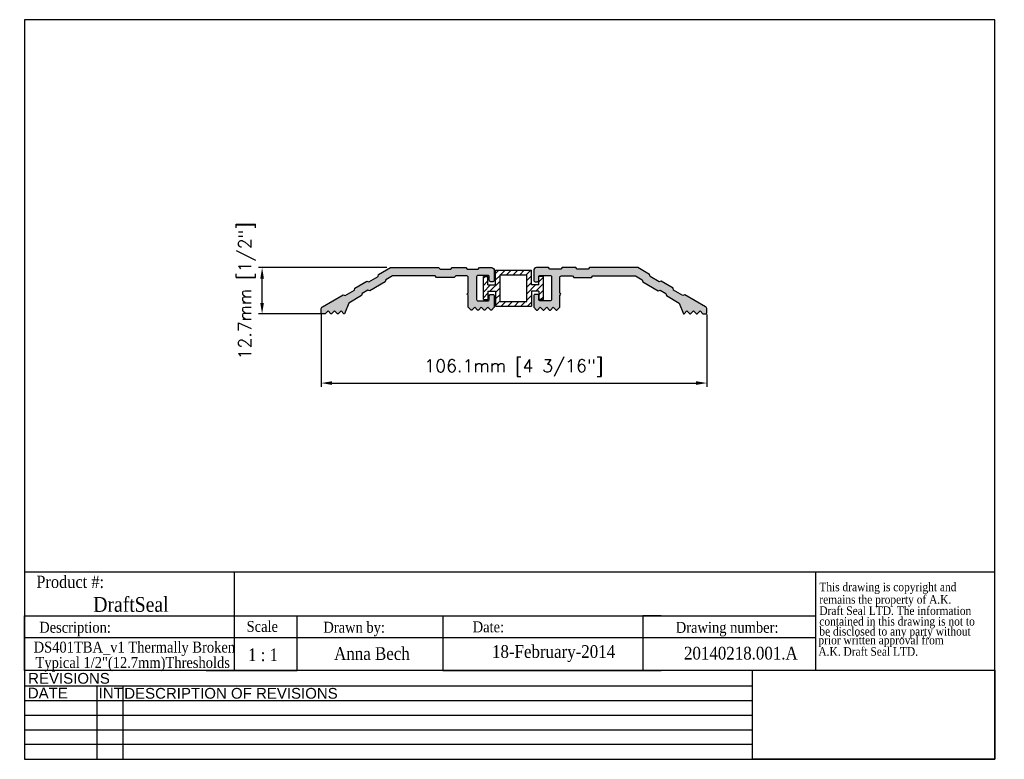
# Model space of a CAD drawing. Header units: millimetres. Extents: x 2361 to 2631, y 15 to 219.
import ezdxf
from ezdxf.enums import TextEntityAlignment as Align

# ---------------------------------------------------------------- set-up
doc = ezdxf.new("R2010")
doc.units = ezdxf.units.MM
doc.header["$MEASUREMENT"] = 0
doc.layers.add('AM_5', color=3, linetype='Continuous', lineweight=25)
doc.layers.add('BORDER', color=7, linetype='Continuous', lineweight=25)
doc.layers.add('Current', color=7, linetype='Continuous')
doc.layers.add('FRAME', color=7, linetype='Continuous')
doc.styles.add('DS GROUP', font='arial.ttf')
doc.styles.get("Standard").update_dxf_attribs({"font": 'ROMANS.SHX'})
doc.styles.add('TAG', font='GARA.TTF')
doc.dimstyles.new('AM_ISO$0', dxfattribs={"dimtxt": 1.5, "dimasz": 1.5, "dimexe": 1, "dimexo": 1, "dimgap": 1.5, "dimtad": 1, "dimdec": 0, "dimdsep": 46, "dimtxsty": 'Standard', "dimcen": 0, "dimclrd": 256, "dimclre": 256, "dimclrt": 2, "dimadec": 0, "dimazin": 2, "dimtp": 0.1, "dimtm": 0.1, "dimtfac": 0.71, "dimtdec": 0, "dimtmove": 0, "dimatfit": 3, "dimfxl": 1, "dimlwd": -1, "dimlwe": -1, "dimarcsym": 1})
picture_1 = doc.add_image_def('image1.bmp', size_in_pixel=(901, 331))

# ---------------------------------------------------------------- blocks, each defined once
blk = doc.blocks.new('A$C08671A0E')
at = {"layer": 'FRAME', "style": 'TAG'}
for s, p in [('This drawing is copyright and', (14.8, -52.3)), ('remains the property of A.K.', (14.8, -101.5)), ('Draft Seal LTD. The information', (14.8, -145.7)), ('contained in this drawing is not to  ', (14.8, -187.4)), ('be disclosed to any party without ', (14.8, -226.7)), (' prior written approval from', (0, -261.2)), (' A.K. Draft Seal LTD.', (0, -306.1))]:
    blk.add_text(s, height=33.819, dxfattribs=at).set_placement(p)
blk = doc.blocks.new('*D465')
at = {"layer": 'AM_5', "linetype": 'ByBlock', "transparency": 16777216}
for p, q in [((2443.6, 137.51), (2443.6, 117.67)), ((2549.67, 137.51), (2549.67, 117.67)), ((2446.6, 118.67), (2546.67, 118.67))]:
    blk.add_line(p, q, dxfattribs=at)
at = {"layer": 'AM_5', "transparency": 16777216}
for points in [[(2446.6, 119.17), (2446.6, 118.17), (2443.6, 118.67)], [(2546.67, 119.17), (2546.67, 118.17), (2549.67, 118.67)]]:
    blk.add_solid(points, dxfattribs=at)
at = {"layer": 'Defpoints', "color": 0, "transparency": 16777216}
for p in [(2443.6, 138.51), (2549.67, 138.51), (2549.67, 118.67)]:
    blk.add_point(p, dxfattribs=at)
at = {"layer": 'AM_5', "color": 7, "transparency": 16777216, "insert": (2496.56, 122.84), "char_height": 3.5, "attachment_point": 5}
blk.add_mtext('106.1mm [4 3/16"]', dxfattribs=at)
blk = doc.blocks.new('*D466')
at = {"layer": 'AM_5', "linetype": 'ByBlock', "transparency": 16777216}
for p, q in [((2461.65, 150.39), (2426.39, 150.39)), ((2427.39, 140.69), (2427.39, 147.39)), ((2443.72, 137.69), (2426.39, 137.69))]:
    blk.add_line(p, q, dxfattribs=at)
at = {"layer": 'AM_5', "transparency": 16777216}
for points in [[(2426.89, 147.39), (2427.89, 147.39), (2427.39, 150.39)], [(2426.89, 140.69), (2427.89, 140.69), (2427.39, 137.69)]]:
    blk.add_solid(points, dxfattribs=at)
at = {"layer": 'Defpoints', "color": 0, "transparency": 16777216}
for p in [(2427.39, 150.39), (2462.65, 150.39), (2444.72, 137.69)]:
    blk.add_point(p, dxfattribs=at)
at = {"layer": 'AM_5', "color": 7, "transparency": 16777216, "insert": (2423.22, 144.04), "char_height": 3.5, "attachment_point": 5, "rotation": 90}
blk.add_mtext('12.7mm [1/2"]', dxfattribs=at)

msp = doc.modelspace()

# ---------------------------------------------------------------- hatches: boundary and pattern name
h = msp.add_hatch(color=256)
h.paths.add_polyline_path([(2483.8, 149.99), (2483.4, 150.39), (2479.65, 150.39), (2479.25, 149.99), (2476.3, 149.99), (2475.9, 150.39), (2462.65, 150.39), (2459.4, 148.52), (2459.25, 147.97), (2456.7, 146.5), (2456.15, 146.64), (2452.9, 144.77), (2452.76, 144.22), (2450.2, 142.75), (2449.66, 142.89), (2444, 139.63, 0.26795), (2443.6, 138.93), (2443.6, 138.09, 0.414214), (2444, 137.69), (2444.72, 137.69), (2445.51, 138.48), (2446.3, 137.69), (2446.51, 137.69), (2447.3, 138.48), (2448.09, 137.69), (2448.3, 137.69), (2449.09, 138.48), (2449.88, 137.69), (2450.05, 137.69), (2451.21, 140.67), (2454.73, 142.71), (2454.88, 143.25), (2456.48, 144.18), (2457.02, 144.03), (2461.23, 146.46), (2461.37, 147), (2463.26, 148.09), (2474.94, 148.09), (2475.34, 147.69), (2480.2, 147.69), (2480.6, 148.09), (2483.65, 148.09, -0.414214), (2484.05, 147.69), (2484.05, 143.37, 1), (2484.05, 142.87), (2484.05, 139.48), (2484.84, 138.69), (2485.06, 138.69), (2485.85, 139.48), (2486.64, 138.69), (2486.85, 138.69), (2487.64, 139.48), (2488.43, 138.69), (2488.64, 138.69), (2489.43, 139.48), (2490.22, 138.69), (2490.43, 138.69), (2491.22, 139.48), (2491.22, 142.61, 0.691081), (2490.52, 142.88, 0.69108), (2489.82, 142.61), (2489.82, 141.66, -0.414214), (2489.42, 141.26), (2486.75, 141.26, -0.414214), (2486.35, 141.66), (2486.35, 147.86, -0.414214), (2486.75, 148.26), (2489.42, 148.26, -0.414214), (2489.82, 147.86), (2489.82, 146.91, 0.69108), (2490.52, 146.65, 0.691081), (2491.22, 146.91), (2491.22, 149.59, 0.414214), (2490.42, 150.39), (2487.15, 150.39), (2486.75, 149.99)])
h.paths.add_polyline_path([(2506.52, 148.26, -0.414214), (2506.92, 147.86), (2506.92, 141.66, -0.414214), (2506.52, 141.26), (2503.85, 141.26, -0.414214), (2503.45, 141.66), (2503.45, 142.61, 0.69108), (2502.75, 142.88, 0.691081), (2502.05, 142.61), (2502.05, 139.48), (2502.84, 138.69), (2503.05, 138.69), (2503.84, 139.48), (2504.63, 138.69), (2504.84, 138.69), (2505.63, 139.48), (2506.42, 138.69), (2506.63, 138.69), (2507.42, 139.48), (2508.21, 138.69), (2508.43, 138.69), (2509.22, 139.48), (2509.22, 142.87, 1), (2509.22, 143.37), (2509.22, 147.69, -0.414214), (2509.62, 148.09), (2512.67, 148.09), (2513.07, 147.69), (2517.92, 147.69), (2518.32, 148.09), (2530, 148.09), (2531.89, 147), (2532.04, 146.46), (2536.24, 144.03), (2536.79, 144.18), (2538.39, 143.25), (2538.53, 142.71), (2542.06, 140.67), (2543.22, 137.69), (2543.38, 137.69), (2544.17, 138.48), (2544.96, 137.69), (2545.17, 137.69), (2545.96, 138.48), (2546.75, 137.69), (2546.96, 137.69), (2547.75, 138.48), (2548.54, 137.69), (2549.27, 137.69, 0.414214), (2549.67, 138.09), (2549.67, 138.93, 0.26795), (2549.27, 139.63), (2543.61, 142.89), (2543.06, 142.75), (2540.51, 144.22), (2540.36, 144.77), (2537.11, 146.64), (2536.57, 146.5), (2534.01, 147.97), (2533.87, 148.52), (2530.62, 150.39), (2517.37, 150.39), (2516.97, 149.99), (2514.02, 149.99), (2513.62, 150.39), (2509.87, 150.39), (2509.47, 149.99), (2506.52, 149.99), (2506.12, 150.39), (2502.85, 150.39, 0.414214), (2502.05, 149.59), (2502.05, 146.91, 0.691081), (2502.75, 146.65, 0.69108), (2503.45, 146.91), (2503.45, 147.86, -0.414214), (2503.85, 148.26)])

# ---------------------------------------------------------------- linework, layer by layer
for p, q in [((2362.06, 66.79), (2579.51, 66.79)), ((2419.68, 66.79), (2419.68, 54.73)), ((2579.51, 66.79), (2579.51, 39.73)), ((2362.06, 39.73), (2362.06, 54.73)), ((2362.06, 54.73), (2579.51, 54.73)), ((2362.06, 54.73), (2362.06, 49.73)), ((2362.06, 54.73), (2362.06, 48.73)), ((2362.06, 54.73), (2412.06, 54.73)), ((2419.68, 54.73), (2419.68, 39.73)), ((2437.06, 39.73), (2437.06, 54.73)), ((2437.06, 54.73), (2477.06, 54.73)), ((2477.06, 54.73), (2477.06, 39.73)), ((2537.06, 54.73), (2532.06, 54.73)), ((2532.06, 54.73), (2532.06, 39.73)), ((2362.06, 48.73), (2362.06, 50.23)), ((2362.06, 48.73), (2579.51, 48.73)), ((2362.06, 39.73), (2362.06, 42.73)), ((2412.06, 39.73), (2437.06, 39.73)), ((2477.06, 39.73), (2537.06, 39.73))]:
    msp.add_line(p, q)
at = {"layer": 'BORDER'}
for p, q in [((2362.06, 218.5), (2362.06, 15.3)), ((2628.76, 218.5), (2362.06, 218.5)), ((2628.76, 15.3), (2628.76, 218.5)), ((2579.51, 66.79), (2628.76, 66.79)), ((2628.76, 39.73), (2362.06, 39.73)), ((2562.14, 35.42), (2362.06, 35.42)), ((2381.93, 35.42), (2381.93, 15.3)), ((2389.14, 35.42), (2389.14, 15.3)), ((2562.14, 31.4), (2362.06, 31.4)), ((2562.14, 27.37), (2362.06, 27.37)), ((2562.14, 23.35), (2362.06, 23.35)), ((2562.14, 19.33), (2362.06, 19.33)), ((2362.06, 15.3), (2628.76, 15.3))]:
    msp.add_line(p, q, dxfattribs=at)
at = {"layer": 'Current'}
for p, q in [((2491.51, 149.72), (2501.42, 149.72)), ((2491.51, 145.65), (2491.51, 149.72)), ((2491.51, 148.79), (2492.44, 149.72)), ((2492.96, 148.45), (2494.23, 149.72)), ((2494.59, 148.45), (2495.86, 149.72)), ((2496.39, 148.45), (2497.66, 149.72)), ((2498.19, 148.45), (2499.46, 149.72)), ((2499.98, 148.45), (2501.25, 149.72)), ((2501.42, 145.65), (2501.42, 149.72)), ((2488.21, 141.59), (2488.21, 147.94)), ((2488.21, 147.94), (2489.48, 147.94)), ((2488.21, 147.45), (2488.7, 147.94)), ((2488.21, 145.49), (2489.48, 146.76)), ((2489.48, 145.65), (2489.48, 147.94)), ((2490.02, 143.88), (2492.78, 146.64)), ((2491.51, 147), (2492.78, 148.27)), ((2492.78, 141.08), (2492.78, 148.45)), ((2492.78, 148.45), (2500.15, 148.45)), ((2500.15, 141.08), (2500.15, 148.45)), ((2500.15, 146.82), (2501.42, 148.09)), ((2500.15, 145.02), (2501.42, 146.29)), ((2503.45, 145.65), (2503.45, 147.94)), ((2504.72, 147.94), (2503.45, 147.94)), ((2503.45, 146.53), (2504.72, 147.8)), ((2504.72, 141.59), (2504.72, 147.94)), ((2488.21, 143.69), (2490.17, 145.65)), ((2489.48, 145.65), (2491.51, 145.65)), ((2489.48, 143.88), (2491.51, 143.88)), ((2489.48, 143.88), (2489.48, 141.59)), ((2491.51, 143.57), (2492.78, 144.84)), ((2491.51, 143.88), (2491.51, 139.81)), ((2500.15, 143.23), (2502.58, 145.65)), ((2503.45, 145.65), (2501.42, 145.65)), ((2501.42, 143.88), (2501.42, 139.81)), ((2503.45, 143.88), (2501.42, 143.88)), ((2502.59, 143.88), (2504.72, 146)), ((2503.45, 142.93), (2504.72, 144.2)), ((2503.45, 143.88), (2503.45, 141.59)), ((2488.21, 142.06), (2489.48, 143.33)), ((2488.21, 141.59), (2489.48, 141.59)), ((2491.51, 141.77), (2492.78, 143.04)), ((2491.51, 139.98), (2492.78, 141.25)), ((2492.78, 141.08), (2500.15, 141.08)), ((2493.14, 139.81), (2494.41, 141.08)), ((2494.94, 139.81), (2496.21, 141.08)), ((2496.73, 139.81), (2498, 141.08)), ((2498.53, 139.81), (2499.8, 141.08)), ((2500.15, 141.43), (2501.42, 142.7)), ((2500.33, 139.81), (2501.42, 140.9)), ((2504.72, 141.59), (2503.45, 141.59)), ((2503.9, 141.59), (2504.72, 142.41)), ((2491.51, 139.81), (2501.42, 139.81))]:
    msp.add_line(p, q, dxfattribs=at)
for points in [[(2479.65, 150.39), (2483.4, 150.39), (2483.8, 149.99), (2486.75, 149.99), (2487.15, 150.39), (2490.42, 150.39, -0.414214), (2491.22, 149.59), (2491.22, 146.91, -0.414214), (2490.82, 146.51), (2490.22, 146.51, -0.414214), (2489.82, 146.91), (2489.82, 147.86, 0.414214), (2489.42, 148.26), (2486.75, 148.26, 0.414214), (2486.35, 147.86), (2486.35, 141.66, 0.414214), (2486.75, 141.26), (2489.42, 141.26, 0.414214), (2489.82, 141.66), (2489.82, 142.61, -0.414214), (2490.22, 143.01), (2490.82, 143.01, -0.414214), (2491.22, 142.61), (2491.22, 139.48), (2490.43, 138.69), (2490.22, 138.69), (2489.43, 139.48), (2488.64, 138.69), (2488.43, 138.69), (2487.64, 139.48), (2486.85, 138.69), (2486.64, 138.69), (2485.85, 139.48), (2485.06, 138.69), (2484.84, 138.69), (2484.05, 139.48), (2484.05, 142.87, -1), (2484.05, 143.37), (2484.05, 147.69, 0.414214), (2483.65, 148.09), (2480.6, 148.09), (2480.2, 147.69), (2475.34, 147.69), (2474.94, 148.09), (2463.26, 148.09), (2461.37, 147), (2461.23, 146.46), (2457.02, 144.03), (2456.48, 144.18), (2454.88, 143.25), (2454.73, 142.71), (2451.21, 140.67), (2450.05, 137.69), (2449.88, 137.69), (2449.09, 138.48), (2448.3, 137.69), (2448.09, 137.69), (2447.3, 138.48), (2446.51, 137.69), (2446.3, 137.69), (2445.51, 138.48), (2444.72, 137.69), (2444, 137.69, -0.414214), (2443.6, 138.09), (2443.6, 138.93, -0.26795), (2444, 139.63), (2449.65, 142.89), (2450.2, 142.75), (2452.76, 144.22), (2452.9, 144.77), (2456.15, 146.64), (2456.7, 146.5), (2459.25, 147.97), (2459.4, 148.52), (2462.65, 150.39), (2475.9, 150.39), (2476.3, 149.99), (2479.25, 149.99)], [(2513.62, 150.39), (2509.87, 150.39), (2509.47, 149.99), (2506.52, 149.99), (2506.12, 150.39), (2502.85, 150.39, 0.414214), (2502.05, 149.59), (2502.05, 146.91, 0.414214), (2502.45, 146.51), (2503.05, 146.51, 0.414214), (2503.45, 146.91), (2503.45, 147.86, -0.414214), (2503.85, 148.26), (2506.52, 148.26, -0.414214), (2506.92, 147.86), (2506.92, 141.66, -0.414214), (2506.52, 141.26), (2503.85, 141.26, -0.414214), (2503.45, 141.66), (2503.45, 142.61, 0.414214), (2503.05, 143.01), (2502.45, 143.01, 0.414214), (2502.05, 142.61), (2502.05, 139.48), (2502.84, 138.69), (2503.05, 138.69), (2503.84, 139.48), (2504.63, 138.69), (2504.84, 138.69), (2505.63, 139.48), (2506.42, 138.69), (2506.63, 138.69), (2507.42, 139.48), (2508.21, 138.69), (2508.43, 138.69), (2509.22, 139.48), (2509.22, 142.87, 1), (2509.22, 143.37), (2509.22, 147.69, -0.414214), (2509.62, 148.09), (2512.67, 148.09), (2513.07, 147.69), (2517.92, 147.69), (2518.32, 148.09), (2530, 148.09), (2531.89, 147), (2532.04, 146.46), (2536.24, 144.03), (2536.79, 144.18), (2538.39, 143.25), (2538.53, 142.71), (2542.06, 140.67), (2543.22, 137.69), (2543.38, 137.69), (2544.17, 138.48), (2544.96, 137.69), (2545.17, 137.69), (2545.96, 138.48), (2546.75, 137.69), (2546.96, 137.69), (2547.75, 138.48), (2548.54, 137.69), (2549.27, 137.69, 0.414214), (2549.67, 138.09), (2549.67, 138.93, 0.26795), (2549.27, 139.63), (2543.61, 142.89), (2543.06, 142.75), (2540.51, 144.22), (2540.36, 144.77), (2537.11, 146.64), (2536.57, 146.5), (2534.01, 147.97), (2533.87, 148.52), (2530.62, 150.39), (2517.37, 150.39), (2516.97, 149.99), (2514.02, 149.99)]]:
    msp.add_lwpolyline(points, format="xyb", close=True, dxfattribs=at)
at = {"layer": 'FRAME', "color": 1}
for q in [(2562.14, 39.74), (2562.14, 39.73)]:
    msp.add_line((2562.14, 15.3), q, dxfattribs=at)

# ---------------------------------------------------------------- block references
at = {"xscale": 0.06987750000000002, "yscale": 0.06987750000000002, "zscale": 0.06987750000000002}
msp.add_blockref('A$C08671A0E', (2579.51, 65.14), dxfattribs=at)

# ---------------------------------------------------------------- texts
at = {"layer": 'BORDER', "attachment_point": 2, "style": 'DS GROUP'}
for s, width, insert, char_height in [('REVISIONS', 20.3868, (2374.32, 39.03), 2.953), ('DATE', 20.3868, (2368.5, 34.99), 2.953), ('INT', 20.3868, (2385.79, 34.99), 2.953), ('DESCRIPTION OF REVISIONS', 103.8609, (2418.84, 34.91), 2.9531)]:
    msp.add_mtext_dynamic_manual_height_columns(s, width=width, gutter_width=7.5, heights=[0], dxfattribs=dict(at, insert=insert, char_height=char_height))
at = {"layer": 'FRAME', "style": 'TAG'}
for s, height, p in [('Product #:', 3.382, (2374.65, 64.13)), ('DraftSeal', 4.069, (2391.34, 57.98)), ('Description:', 3, (2375.98, 51.11)), ('Drawn by:', 3, (2452.69, 51.18)), ('Date:', 3, (2489.58, 51.66)), ('Drawing number:', 3, (2555.2, 51.15)), ('1 : 1', 3.5, (2427.65, 44)), ('Anna Bech', 3.5, (2457.58, 44.44)), ('18-February-2014', 3.5, (2507.5, 44.44)), ('20140218.001.A', 3.5, (2558.98, 44.45))]:
    msp.add_text(s, height=height, dxfattribs=at).set_placement(p, align=Align.MIDDLE)
msp.add_text('Scale', height=3, dxfattribs=at).set_placement((2423.13, 50.32))
for s, p in [('DS401TBA_v1 Thermally Broken ', (2392.78, 44.63)), ('Typical 1/2"(12.7mm)Thresholds', (2391.83, 40.4))]:
    msp.add_text(s, height=3, dxfattribs=at).set_placement(p, align=Align.CENTER)

# ---------------------------------------------------------------- dimensions: what is measured, and where the dimension line sits
at = {"layer": 'AM_5'}
dim = msp.add_linear_dim(base=(2427.39, 150.39), p1=(2444.72, 137.69), p2=(2462.65, 150.39), angle=90, dimstyle='AM_ISO$0', override={"dimtxt": 3.5, "dimasz": 3, "dimdec": 1, "dimpost": '<>mm', "dimclrt": 7}, dxfattribs=at)
dim.commit()
dim.dimension.update_dxf_attribs({"geometry": '*D466', "text_midpoint": (2427.39, 144.04), "dimtype": 160})
dim = msp.add_linear_dim(base=(2549.67, 118.67), p1=(2443.6, 138.51), p2=(2549.67, 138.51), dimstyle='AM_ISO$0', override={"dimtxt": 3.5, "dimasz": 3, "dimdec": 1, "dimpost": '<>mm', "dimclrt": 7}, dxfattribs=at)
dim.commit()
dim.dimension.update_dxf_attribs({"geometry": '*D465', "text_midpoint": (2496.56, 118.67), "dimtype": 160})

# ---------------------------------------------------------------- pictures from other files: only their frames are drawn
image = msp.add_image(picture_1, insert=(2562.14, 15.3), size_in_units=(66.62, 24.47))
image.dxf.flags = 7

doc.saveas('drawing.dxf')
